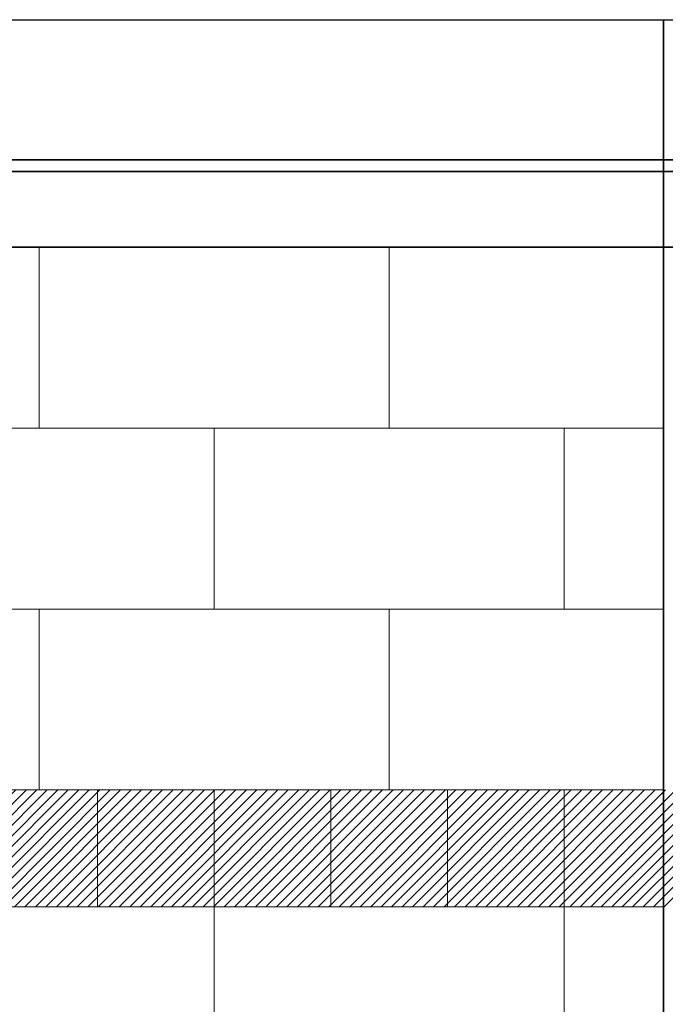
# Model space of a CAD drawing. Header units: millimetres. Extents: x 15214 to 140083, y -437840 to -79279.
# Tile 42 of 64: x 36802 to 36913, y -198302 to -198134. Entities that reach past the tile are written whole.
import ezdxf

# ---------------------------------------------------------------- set-up
doc = ezdxf.new("R2010")
doc.units = ezdxf.units.MM
for name, color, linetype, lineweight in [('0-ZABUDOWA GK-MDF', 54, 'Continuous', 35), ('1_POSADZKA PODZIAŁY', 151, 'Continuous', 0), ('1_PŁYTKI KOLOR', 7, 'Continuous', 0), ('Istn-sciany', 3, 'Continuous', 30), ('Sciany', 2, 'Continuous', 35)]:
    doc.layers.add(name, color=color, linetype=linetype, lineweight=lineweight)

msp = doc.modelspace()

# ---------------------------------------------------------------- hatches: boundary and pattern name
at = {"layer": '1_PŁYTKI KOLOR', "true_color": 0xcfa968}
h = msp.add_hatch(dxfattribs=at)
h.set_pattern_fill('ANSI31', color=43, scale=0.4)
h.paths.add_polyline_path([(37093.6213, -198265.54718), (36716.82726, -198265.54718), (36716.82726, -198285.54718), (37093.6213, -198285.54718)])

# ---------------------------------------------------------------- linework, layer by layer
at = {"layer": '0-ZABUDOWA GK-MDF'}
for points in [[(36703.6213, -198157.54718), (37094.6213, -198157.54718)], [(36703.6213, -198159.54718), (37094.6213, -198159.54718)]]:
    msp.add_lwpolyline(points, dxfattribs=at)
at = {"layer": '1_POSADZKA PODZIAŁY', "linetype": 'Continuous'}
msp.add_lwpolyline([(36714.6213, -198172.54718), (36912.6213, -198172.54718), (36912.6213, -198409.54718), (36714.6213, -198409.54718)], close=True, dxfattribs=at)
for points in [[(36805.6213, -198203.54718), (36805.6213, -198172.54718)], [(36865.6213, -198203.54718), (36865.6213, -198172.54718)], [(36714.6213, -198203.54718), (36912.6213, -198203.54718)], [(36835.6213, -198234.54718), (36835.6213, -198203.54718)], [(36895.6213, -198234.54718), (36895.6213, -198203.54718)], [(36714.6213, -198234.54718), (36912.6213, -198234.54718)], [(36805.6213, -198265.54718), (36805.6213, -198234.54718)], [(36865.6213, -198265.54718), (36865.6213, -198234.54718)], [(36714.6213, -198265.54718), (36912.6213, -198265.54718)], [(36815.6213, -198285.54718), (36815.6213, -198265.54718)], [(36835.6213, -198285.54718), (36835.6213, -198265.54718)], [(36855.6213, -198285.54718), (36855.6213, -198265.54718)], [(36875.6213, -198285.54718), (36875.6213, -198265.54718)], [(36895.6213, -198285.54718), (36895.6213, -198265.54718)], [(36714.6213, -198285.54718), (36912.6213, -198285.54718)], [(36835.6213, -198316.54718), (36835.6213, -198285.54718)], [(36895.6213, -198316.54718), (36895.6213, -198285.54718)]]:
    msp.add_lwpolyline(points, dxfattribs=at)
at = {"layer": 'Istn-sciany'}
msp.add_lwpolyline([(36703.6213, -198133.54718), (37094.6213, -198133.54718)], dxfattribs=at)
at = {"layer": 'Sciany'}
for points in [[(36912.6213, -198409.54718), (36912.6213, -198133.54718)], [(36714.6213, -198172.54718), (37093.6213, -198172.54718)]]:
    msp.add_lwpolyline(points, dxfattribs=at)

doc.saveas('drawing.dxf')
